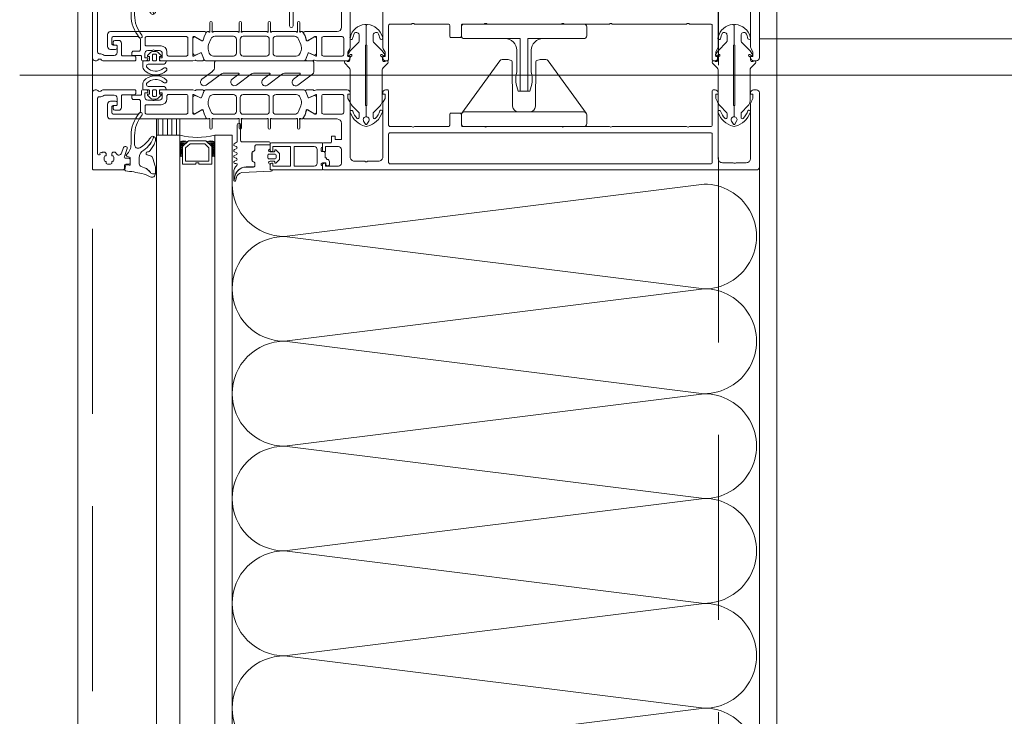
# Model space of a CAD drawing. Header units: millimetres. Extents: x 144573 to 336993, y 74252 to 247042.
# Tile 42 of 256: x 146702 to 147040, y 181660 to 181899. Entities that reach past the tile are written whole.
import ezdxf

# ---------------------------------------------------------------- set-up
doc = ezdxf.new("R2010")
doc.units = ezdxf.units.MM
doc.linetypes.add('ČÁRKOVANÁ', pattern=[19.05, 12.7, -6.35])
doc.layers.add('FASÁDA DETAILNÍ', color=255, linetype='Continuous', lineweight=0)
doc.layers.add('NOVA', color=255, linetype='Continuous', lineweight=0)

# ---------------------------------------------------------------- blocks, each defined once
blk = doc.blocks.new('244748_a')
blk.add_lwpolyline([(8.32, -1.69, 0.082248), (6.34, -0.9, -1.09695), (6.94, -0.1, -0.315353), (11.26, -5.15, -0.480529), (10.87, -5.64), (4.27, -5.64), (4.08, -5.45), (-16.53, -5.45), (-16.72, -5.64), (-20.43, -5.64, 0.574019), (-21.93, -4.78), (-22.99, -5.4, 0.524827), (-22.99, -5.9), (-21.93, -6.52, 0.574021), (-20.43, -5.66), (-16.72, -5.66), (-16.53, -5.85), (4.08, -5.85), (4.27, -5.66), (10.87, -5.66, -0.480529), (11.26, -6.15, -0.326229), (6.88, -11.09, -1.09695), (6.28, -10.3, 0.081457), (8.32, -9.61, 0.599203), (7.48, -8.05), (5.52, -8.05, 0.198965), (5.17, -8.2), (2.22, -11.15), (0.93, -12.01, -0.738038), (0.51, -11.62), (0.87, -11, 1), (0.35, -10.7), (0, -11.3), (-0.98, -11.3, 0.619205), (-1.45, -12.06), (-1.28, -12.43, -0.808139), (-2.04, -13.04), (-3.63, -11.44, 0.198906), (-4.34, -11.15), (-14.99, -11.15, -0.198936), (-16.76, -10.42), (-18.98, -8.2, 0.198942), (-19.33, -8.05), (-20.67, -8.05, 0.500217), (-21.09, -8.73, 0.122037), (-18.5, -10.27, -1.093735), (-19.1, -11.07, -0.240768), (-23.7, -6.07, -0.106226), (-23.7, -5.23, -0.256232), (-19, -0.13, -1.093735), (-18.4, -0.92, 0.116856), (-21.09, -2.57, 0.500217), (-20.67, -3.25), (-19.33, -3.25, 0.198942), (-18.98, -3.1), (-16.75, -0.88, -0.198936), (-14.99, -0.15), (-4.34, -0.15, 0.198907), (-3.63, 0.14), (-2.04, 1.74, -0.808139), (-1.28, 1.13), (-1.45, 0.76, 0.619205), (-0.98, 0), (0, 0), (0.35, -0.6, 1), (0.87, -0.3), (0.51, 0.32, -0.738038), (0.93, 0.71), (2.22, -0.15), (5.17, -3.1, 0.198965), (5.52, -3.25), (7.48, -3.25, 0.599203)], format="xyb", close=True)
blk = doc.blocks.new('236134_0100_s_v')
for points in [[(22.8, -23), (22.8, -5), (42, -5, 0.414214), (43, -4), (43, -1, 0.414214), (42, 0), (1, 0, 0.414214), (0, -1), (0, -4, 0.414214), (1, -5), (20.2, -5), (20.2, -23)], [(15, -5, -0.414214), (19, -9), (19, -16.57, 0.165764), (19.53, -23), (23.47, -23, 0.165764), (24, -16.57), (24, -9, -0.414214), (28, -5)]]:
    blk.add_lwpolyline(points, format="xyb")
blk = doc.blocks.new('236134_0200_s_v')
for points in [[(19.58, 5, -0.41166), (17.58, 6.98), (17.45, 22.25, 0.344217), (17.07, 22.73), (16, 23), (14, 23, 0.240828), (13.19, 22.59), (0.19, 4.59)], [(23.42, 5, 0.41166), (25.42, 6.98), (25.55, 22.25, -0.344217), (25.93, 22.73), (27, 23), (29, 23, -0.240828), (29.81, 22.59), (42.81, 4.59)]]:
    blk.add_lwpolyline(points, format="xyb")
blk.add_lwpolyline([(42, 5), (1, 5, 0.414214), (0, 4), (0, 1, 0.414214), (1, 0), (42, 0, 0.414214), (43, 1), (43, 4, 0.414214)], format="xyb", close=True)
blk = doc.blocks.new('284336')
for points in [[(-0.7, -9.6), (-10, -9.6, 0.414511), (-10.51, -10.11), (-10.51, -15.51, -1), (-11.69, -15.51), (-11.69, -9.6), (-12.69, -8.95, -0.668884), (-12.6, -8.23), (-11.99, -8.01, 0.766384), (-11.99, -7.21), (-12.6, -6.99, -0.76831), (-12.6, -6.23), (-11.99, -6.01, 0.766384), (-11.99, -5.21), (-12.6, -4.99, -0.76831), (-12.6, -4.23), (-11.99, -4.01, 0.766384), (-11.99, -3.21), (-12.6, -2.99, -0.877523), (-12.5, -2.22), (-12.1, -2.22, 0.698129), (-11.83, -1.5, -0.220231), (-12.89, 0.78), (-12.89, 3.45, -0.157143), (-12.82, 3.68), (-12.69, 3.42, -0.067482), (-12.48, 2.53, 0.393136), (-8.66, -1.02), (-6.1, -1.02, -0.414214), (-5.61, -1.51), (-5.61, -2.22, -0.267949), (-5.85, -2.65), (-6.35, -2.93, 0.267949), (-6.61, -3.38), (-6.61, -5.84, 0.267949), (-6.35, -6.29), (-5.85, -6.57, -0.267949), (-5.61, -7), (-5.61, -8.11, 0.414215), (-5.1, -8.62), (-0.41, -8.62), (-0.41, -9.31, -0.414212), (-0.7, -9.6)], [(-0.41, 0), (-0.41, -2, 0.990243), (-0.4, -3.02), (0.9, -3.02, 0.414214), (1.21, -2.71), (1.21, -2.61, -0.668123), (1.71, -2.4), (2.75, -3.45, -0.199004), (2.89, -3.79), (2.89, -5.43, -0.199038), (2.75, -5.77), (1.71, -6.82, -0.668191), (1.21, -6.61), (1.21, -6.51, 0.414214), (0.9, -6.2), (-0.4, -6.2, 0.990269), (-0.41, -7.22), (-0.41, -8.6), (-5.1, -8.6, -0.414215), (-5.59, -8.11), (-5.59, -7, 0.267949), (-5.84, -6.56), (-6.34, -6.27, -0.267949), (-6.59, -5.84), (-6.59, -3.38, -0.267949), (-6.34, -2.95), (-5.84, -2.66, 0.267949), (-5.59, -2.22), (-5.59, -1.51, 0.414214), (-6.1, -1), (-8.66, -1, -0.393156), (-12.46, 2.53, 0.067572), (-12.67, 3.43), (-12.8, 3.7, -0.637545), (-12.12, 3.53), (-11.92, 2.53, 0.344315), (-10.06, 0.91), (0, 0.38, -0.406913), (0.39, 0), (-0.41, 0)], [(1.7, -4.31, 0.414235), (1.2, -3.81), (-0.7, -3.81, 0.414214), (-1.2, -4.31), (-1.2, -4.91, 0.414214), (-0.7, -5.41), (1.2, -5.41, 0.414235), (1.7, -4.91), (1.7, -4.31)]]:
    blk.add_lwpolyline(points, format="xyb", close=True)
blk = doc.blocks.new('nesystémový nástavec 18')
for p, q in [((-18, 6.8), (-18, 8.8)), ((-17.5, 9.3), (-15.36, 9.3)), ((-11, 8), (-17, 8)), ((-17, 8), (-17, 6.3)), ((-15.36, 9.3), (0, 9.3)), ((-11, 1.3), (-11, 8)), ((-2.8, 8), (-9.7, 8)), ((-9.7, 1.3), (-9.7, 8)), ((-1.8, 2.3), (-1.8, 7)), ((-0.5, 7.3), (-0.5, 6.8)), ((0, 9.3), (0, 7.8)), ((-17, 6.3), (-17.5, 6.3)), ((0, 6.3), (0.55, 6.3)), ((0.55, 6.3), (0.95, 5.9)), ((0.95, 5.9), (0.95, 4.8)), ((0.95, 4.8), (0.95, 4.14)), ((0.95, 4.14), (1.2, 4.14)), ((1.4, 3.94), (1.4, 3.84)), ((1.6, 3.64), (1.6, 3.64)), ((-18, 0.5), (-18, 1.8)), ((-17.5, 2.3), (-17, 2.3)), ((-1.8, 0), (-17.5, 0)), ((-17, 2.3), (-17, 1.3)), ((-17, 1.3), (-11, 1.3)), ((-9.7, 1.3), (-2.8, 1.3)), ((0, 0), (-1.8, 0)), ((-0.4, 2.23), (-0.5, 2.04)), ((-0.5, 2.04), (-0.5, 2)), ((1.2, 2.44), (0, 2.44)), ((0, 1.5), (0, 0)), ((1.2, 1.85), (1.2, 2.44)), ((1.8, 1.37), (1.7, 1.35)), ((2.25, 1.63), (1.8, 1.37)), ((2.4, 2.84), (2.4, 1.89))]:
    blk.add_line(p, q)
for centre, radius, start, end in [((-17.5, 8.8), 0.5, 90, 180), ((-17.5, 6.8), 0.5, 180.0012, 269.9988), ((-15.36, 9.8), 0.5, 270, 270.084), ((-2.8, 7), 1, 0, 90), ((0, 7.3), 0.5, 89.9955, 180.0071), ((0, 6.8), 0.5, 179.9949, 270.006), ((0.75, 4.8), 0.2, 359.9656, 0.0344), ((1.2, 3.94), 0.2, 359.9707, 90.0249), ((1.6, 3.84), 0.2, 179.9737, 270.035), ((1.6, 2.84), 0.8, 0.0065, 89.9919), ((-17.5, 1.8), 0.5, 89.999, 180.0002), ((-17.5, 0.5), 0.5, 180, 270), ((-2.8, 2.3), 1, 270, 0), ((0, 2), 0.5, 179.9716, 270.0327), ((0, 1.94), 0.5, 89.9975, 144.0007), ((1.7, 1.85), 0.5, 179.9991, 270), ((2.1, 1.89), 0.3, 299.9815, 0.0183)]:
    blk.add_arc(centre, radius, start, end)
blk = doc.blocks.new('433270')
blk.add_lwpolyline([(1, 0, 0.414364), (0, -1), (0, -1.4, 0.255924), (0.23, -1.83, -0.547723), (0.23, -3.17, 0.255924), (0, -3.6), (0, -14.6, 0.414214), (0.3, -14.9), (1.2, -14.9, 0.414214), (1.7, -14.4), (1.7, -10.3, -0.414214), (2, -10), (6, -10, 0.414248), (7, -9), (7, -7.7, 0.414179), (6.5, -7.2), (5.7, -7.2, 0.414232), (5.4, -7.5), (5.4, -8.2, -0.414198), (5.1, -8.5), (2.8, -8.5, -0.414204), (1.8, -7.5), (1.8, -4.49, -0.147432), (1.97, -3.94, 0.147461), (2.4, -2.5), (2.4, -2.3, -0.414214), (2.9, -1.8), (21.87, -1.8, -0.668178), (22.22, -2.65), (22.16, -2.72, 1), (21.59, -3.29), (21.52, -3.35, 0.198912), (21.38, -3.71), (21.38, -4.05, 0.414214), (22.08, -4.75), (22.38, -4.75, 0.576988), (22.64, -4.3, -0.311246), (24.56, -4.3, 0.576988), (24.82, -4.75), (25.3, -4.75, -0.260065), (25.3, -6.65), (24.82, -6.65, 0.576988), (24.56, -7.1, -0.311246), (22.64, -7.1, 0.576988), (22.38, -6.65), (22.08, -6.65, 0.414214), (21.38, -7.35), (21.38, -7.61, 0.267949), (21.63, -8.04), (21.89, -8.2, -0.637047), (21.73, -10), (19.83, -10.7, 0.315299), (19.5, -11.17), (19.5, -11.49, 0.520567), (20.17, -11.96), (22.83, -10.99, -0.520567), (23.5, -11.46), (23.5, -12.5, 0.414062), (24, -13), (25, -13, 0.414186), (25.5, -12.5), (25.5, -11.5, -0.414182), (26, -11), (27, -11, 0.414214), (27.5, -10.5), (27.5, -0.5, 0.414214), (27, 0), (1, 0)], format="xyb", close=True)
blk = doc.blocks.new('284325')
for points in [[(0.84, -5.23, -0.560316), (0.94, -4.73), (1.94, -4.36, 0.3153), (2.14, -4.08), (2.14, -1.89, 0.451558), (1.8, -1.59), (0.9, -1.7, -0.399586), (0.57, -1.46), (0.3, -0.07, -0.415977), (0.53, 0.29, 0.024107), (6.15, 1.24, 0.076636), (8.99, 2.34, -0.577615), (10.79, 1.3), (10.02, 1.37, 0.283171), (9.08, 0.9, -0.168429), (7.07, -0.74), (5.9, -1.16, 0.315302), (5.24, -2.1), (5.24, -4.21, 0.269719), (6.76, -6.82, -0.194797), (10.18, -11.53, -0.342663), (9.17, -11.17, 0.119207), (5.43, -7.59, 0.578571), (3.63, -8.62), (3.63, -11.77, 0.176415), (6.16, -18.72, -1), (5.24, -19.49, -0.176415), (2.43, -11.77), (2.43, -8.89, 0.208286), (0.84, -5.23)], [(8.95, -6.65), (10.32, -8.78, -0.134555), (10.79, -10.63, -0.339795), (10.19, -11.53, 0.194788), (6.76, -6.81, -0.269736), (5.25, -4.21), (5.25, -2.1, -0.315302), (5.9, -1.17), (7.07, -0.74, 0.168429), (9.09, 0.89, -0.283167), (10.01, 1.36), (10.79, 1.29), (10.79, -0.74, -0.070852), (10.71, -1.3), (9.95, -3.93, -0.241839), (9.08, -4.83), (7.93, -5.22, 0.836024), (8.08, -6.19), (8.11, -6.19, -0.255349), (8.95, -6.65)]]:
    blk.add_lwpolyline(points, format="xyb", close=True)
blk = doc.blocks.new('*U1335')
for points in [[(0, 0, 0.414243), (0.1, 0.1), (0, 0.9, -1.0001), (0.2, 0.9), (0.1, 0.1, 0.414228), (0.2, 0, 0.414228)], [(0.2, 0, 0.414243), (0.3, 0.1), (0.2, 0.9, -1.0001), (0.4, 0.9), (0.3, 0.1, 0.414228), (0.4, 0, 0.414228)], [(0.4, 0, 0.414243), (0.5, 0.1), (0.4, 0.9, -1.0001), (0.6, 0.9), (0.5, 0.1, 0.414228), (0.6, 0, 0.414228)], [(0.6, 0, 0.414243), (0.7, 0.1), (0.6, 0.9, -1.0001), (0.8, 0.9), (0.7, 0.1, 0.414228), (0.8, 0, 0.414228)], [(0.8, 0, 0.414243), (0.9, 0.1), (0.8, 0.9, -1.0001), (1, 0.9), (0.9, 0.1, 0.414228), (1, 0, 0.414228)], [(1, 0, 0.414243), (1.1, 0.1), (1, 0.9, -1.0001), (1.2, 0.9), (1.1, 0.1, 0.414228), (1.2, 0, 0.414228)], [(1.2, 0, 0.414243), (1.3, 0.1), (1.2, 0.9, -1.0001), (1.4, 0.9), (1.3, 0.1, 0.414228), (1.4, 0, 0.414228)], [(1.4, 0, 0.414243), (1.5, 0.1), (1.4, 0.9, -1.0001), (1.6, 0.9), (1.5, 0.1, 0.414228), (1.6, 0, 0.414228)], [(1.6, 0, 0.414243), (1.7, 0.1), (1.6, 0.9, -1.0001), (1.8, 0.9), (1.7, 0.1, 0.414228), (1.8, 0, 0.414228)], [(1.8, 0, 0.414243), (1.9, 0.1), (1.8001, 0.9, -1.0001), (2, 0.9), (1.9001, 0.1, 0.414228), (2, 0, 0.414228)]]:
    blk.add_lwpolyline(points, format="xyb")
blk = doc.blocks.new('288126')
for points in [[(-16.5, 0), (16.5, 0)], [(-17, -2.08), (-17, -0.5)], [(17, -0.5), (17, -3.8)], [(-21.36, -6.34), (-17.8, -3.69)], [(-14.71, -4.5), (-19.87, -8.34)], [(-8.83, -4.3), (-14.11, -4.3)], [(-10.96, -6.34), (-8.71, -4.66)], [(-4.31, -4.5), (-9.47, -8.34)], [(1.81, -4.3), (-3.71, -4.3)], [(-0.35, -6.36), (1.93, -4.66)], [(6.33, -4.5), (1.14, -8.37)], [(12.21, -4.3), (6.93, -4.3)], [(10.05, -6.36), (12.33, -4.66)], [(16.6, -4.6), (11.54, -8.37)]]:
    blk.add_lwpolyline(points)
for centre, radius, start, end in [((16.5, -0.5), 0.5, 0, 90), ((-16.5, -0.5), 0.5, 90, 180), ((-20.61, -7.34), 1.25, 126.7059, 306.7059), ((-10.21, -7.34), 1.25, 126.7059, 306.7059), ((0.4, -7.37), 1.25, 126.7059, 306.7059), ((10.8, -7.37), 1.25, 126.7059, 306.7059), ((16, -3.8), 1, 306.7059, 0)]:
    blk.add_arc(centre, radius, start, end)
at = {"extrusion": (0, 0, -1)}
for centre, radius, start, end in [((19, -2.08), 2, 180, 233.2941), ((14.11, -5.3), 1, 53.2941, 90), ((8.83, -4.5), 0.2, 90, 233.2941), ((3.71, -5.3), 1, 53.2941, 90), ((-1.81, -4.5), 0.2, 90, 233.2941), ((-6.93, -5.3), 1, 53.2941, 90), ((-12.21, -4.5), 0.2, 90, 233.2941)]:
    blk.add_arc(centre, radius, start, end, dxfattribs=at)
blk = doc.blocks.new('246426')
for points in [[(-1.84, 0.64), (-2.86, -0.38, 0.198926), (-3.15, -1.09), (-3.15, -2.31, 0.198926), (-2.86, -3.02), (-1.84, -4.04, 0.637051), (-1.5, -3.92), (-1.45, -3.4), (-0.3, -3.4, -0.41484), (0, -3.7), (0, -5.19, 0.414232), (0.5, -5.69), (2.14, -5.69, 0.071862), (2.2, -5.68, 0.157876), (3.73, -4.64, 0.360336), (3.48, 2.39, 0.964062), (2.54, 1.48, -0.403385), (2.25, -4.34, -0.190964), (2.11, -4.39), (1.7, -4.39, -0.414214), (1.2, -3.89), (1.2, 1.31, 0.414201), (0.2, 2.31), (0, 2.31), (0, 0.3, -0.414214), (-0.3, 0), (-1.45, 0), (-1.5, 0.52, 0.637051), (-1.84, 0.64)], [(-2.25, -1.4, -0.414214), (-1.85, -1), (-0.4, -1, -0.414214), (0, -1.4), (0, -2, -0.414214), (-0.4, -2.4), (-1.85, -2.4, -0.414214), (-2.25, -2), (-2.25, -1.4)]]:
    blk.add_lwpolyline(points, format="xyb", close=True)

msp = doc.modelspace()

# ---------------------------------------------------------------- hatches: boundary and pattern name
at = {"layer": 'FASÁDA DETAILNÍ'}
h = msp.add_hatch(dxfattribs=at)
h.set_pattern_fill('ANSI31', color=256, scale=0.5, angle=585)
h.set_pattern_definition([(270, (214136.837, 171545.3374), (1.5875, -8e-16), [])])
h.paths.add_polyline_path([(146756.48, 181859.759), (146756.48, 181865.259), (146748.48, 181865.259), (146748.48, 181859.759)])

# ---------------------------------------------------------------- linework, layer by layer
for p, q in [((146701.534, 181880.259), (147069.771, 181880.259)), ((146748.48, 181450.759), (146748.48, 181859.759)), ((146748.48, 181859.759), (146756.48, 181859.759)), ((146756.48, 181859.759), (146756.48, 181450.759)), ((146768.48, 181450.759), (146768.48, 181859.759)), ((146774.48, 181859.759), (146768.48, 181859.759)), ((146774.48, 181859.759), (146774.48, 181450.759))]:
    msp.add_line(p, q, dxfattribs=at)
for points in [[(173301.48, 174615.259), (146721.48, 174615.259), (146721.48, 198295.259), (173301.48, 198295.259)], [(173061.48, 174855.259), (146961.48, 174855.259), (146961.48, 198055.259), (173061.48, 198055.259)], [(146748.48, 181859.759), (146748.48, 181865.259), (146756.48, 181865.259), (146756.48, 181859.759)], [(146767.48, 181849.759), (146767.48, 181855.759), (146765.48, 181857.759), (146759.48, 181857.759), (146757.48, 181855.759), (146757.48, 181849.759), (146761.98, 181849.759), (146761.98, 181850.259), (146762.98, 181850.259), (146762.98, 181849.759)], [(146758.48, 181850.759), (146766.48, 181850.759), (146766.48, 181855.344), (146765.066, 181856.759), (146760.033, 181856.759), (146758.48, 181855.344)]]:
    msp.add_lwpolyline(points, close=True, dxfattribs=at)
at = {"layer": 'FASÁDA DETAILNÍ', "linetype": 'ČÁRKOVANÁ', "ltscale": 5}
for points in [[(173296.48, 174620.259), (146726.48, 174620.259), (146726.48, 198290.259), (173296.48, 198290.259)], [(173081.48, 174835.259), (146941.48, 174835.259), (146941.48, 198075.259), (173081.48, 198075.259)]]:
    msp.add_lwpolyline(points, close=True, dxfattribs=at)
at = {"layer": 'FASÁDA DETAILNÍ'}
for points in [[(146952.48, 181908.767), (146952.48, 181889.912, 0.1169365), (146952.614, 181889.412), (146953.28, 181888.259), (146953.28, 181886.759), (146952.48, 181886.759), (146952.48, 181886.259, 0.4142136), (146953.48, 181885.259), (146954.48, 181885.259, 0.4142136), (146955.48, 181886.259), (146955.48, 181911.759, 0.4142135)], [(146811.98, 181902.059), (146811.98, 181896.76, -0.4141667), (146810.48, 181895.26), (146803.482, 181895.259), (146799.382, 181895.259, 0.5773503), (146799.036, 181894.659), (146799.534, 181893.796), (146799.962, 181892.304, 0.4887011), (146800.401, 181892.127), (146802.867, 181893.559), (146803.287, 181893.559, -0.4325656), (146803.482, 181893.359), (146803.482, 181887.054, -0.5483974), (146803.201, 181886.868), (146800.817, 181887.937, 0.4253361), (146800.55, 181887.829), (146799.733, 181885.806, 0.5315629), (146800.104, 181885.256), (146802.168, 181885.256, 0.2313061), (146802.405, 181885.372, -0.3061853), (146802.725, 181885.476), (146803.482, 181885.259), (146813.986, 181885.259, 0.4142136), (146814.986, 181886.259), (146814.986, 181886.759), (146814.186, 181886.759), (146814.186, 181888.259), (146814.846, 181889.402, 0.1316504), (146814.98, 181889.902), (146814.98, 181908.267, -0.4142136)], [(146826.18, 181908.267), (146826.18, 181889.902, 0.1316504), (146826.314, 181889.402), (146826.974, 181888.259), (146826.974, 181886.759), (146826.174, 181886.759), (146826.174, 181886.259, 0.4142136), (146827.174, 181885.259), (146827.68, 181885.259, 0.4142136), (146828.18, 181885.759), (146828.18, 181897.359, -0.4142136), (146828.68, 181897.859), (146836.08, 181897.859, -0.3999851), (146837.08, 181897.859), (146848.68, 181897.859, -0.4142136), (146849.18, 181897.359), (146849.18, 181893.759, 0.4142136), (146849.68, 181893.259), (146852.68, 181893.259, 0.4142136), (146853.18, 181893.759), (146853.18, 181897.359, -0.4142136), (146853.68, 181897.859), (146860.98, 181897.859, -0.38324), (146861.98, 181897.859), (146887.48, 181897.859, -0.38324), (146888.48, 181897.859), (146903.98, 181897.859, -0.38324), (146904.98, 181897.859), (146930.48, 181897.859, -0.38324), (146931.48, 181897.859), (146938.78, 181897.859, -0.4142136), (146939.28, 181897.359), (146939.28, 181885.759, 0.4142136), (146939.78, 181885.259), (146940.28, 181885.259, 0.4142136), (146941.28, 181886.259), (146941.28, 181886.759), (146940.48, 181886.759), (146940.48, 181888.259), (146941.146, 181889.412, 0.1169365), (146941.28, 181889.912), (146941.28, 181908.767, -0.4142315)]]:
    msp.add_lwpolyline(points, format="xyb", dxfattribs=at)
for points in [[(146799.141, 181885.259), (146787.23, 181885.258), (146765.319, 181885.259, -0.3058367), (146764.855, 181885.572), (146763.933, 181887.859, 0.4253361), (146763.665, 181887.966), (146762.047, 181887.25, -0.5437525), (146760.99, 181887.934), (146760.99, 181892.839, -0.5781822), (146761.891, 181893.357), (146764.083, 181892.096, 0.4885049), (146764.522, 181892.273), (146764.956, 181893.787), (146765.719, 181895.108, -0.2824777), (146765.995, 181895.258), (146766.44, 181895.258, 1.4470094), (146766.79, 181895.39), (146766.79, 181898.358, -1), (146767.59, 181898.358), (146767.59, 181895.39, 1.4470094), (146767.941, 181895.258), (146776.48, 181895.258, 1.4470094), (146776.83, 181895.39), (146776.83, 181898.358, -1), (146777.63, 181898.358), (146777.63, 181895.39, 1.4470094), (146777.981, 181895.258), (146786.48, 181895.258, 1.4470094), (146786.83, 181895.39), (146786.83, 181898.358, -1), (146787.63, 181898.358), (146787.63, 181895.39, 1.4470094), (146787.981, 181895.258), (146796.52, 181895.258, 1.4470094), (146796.87, 181895.39), (146796.87, 181898.358, -1), (146797.67, 181898.358), (146797.67, 181895.39, 1.4470094), (146798.021, 181895.258), (146798.465, 181895.258, -0.2824777), (146798.741, 181895.108), (146799.504, 181893.787), (146799.938, 181892.273, 0.4885049), (146800.377, 181892.096), (146802.569, 181893.357, -0.5781822), (146803.47, 181892.839), (146803.47, 181887.934, -0.5437525), (146802.413, 181887.25), (146800.795, 181887.966, 0.4253361), (146800.528, 181887.859), (146799.605, 181885.572, -0.3058367), (146799.141, 181885.259)], [(146760.98, 181885.259), (146749.98, 181885.259, -0.4144257), (146749.48, 181885.759), (146749.48, 181886.252), (146750.48, 181886.252), (146750.48, 181887.752, 0.4142136), (146749.48, 181888.752), (146747.98, 181888.752, 0.3999851), (146746.98, 181888.752), (146745.48, 181888.752, 0.4142136), (146744.48, 181887.752), (146744.48, 181886.259), (146745.48, 181886.259), (146745.48, 181885.759, -0.4144559), (146744.98, 181885.259), (146743.68, 181885.26, -0.4139712), (146743.38, 181885.56), (146743.38, 181886.758, 0.4142136), (146743.08, 181887.058), (146740.08, 181887.058), (146740.08, 181888.058, -0.4142136), (146740.58, 181888.558), (146742.48, 181888.558, 0.4142136), (146742.98, 181889.058), (146742.98, 181892.559, 0.4142056), (146741.98, 181893.559), (146733.68, 181893.559, 0.4142063), (146733.18, 181893.059), (146733.18, 181891.159, 0.414219), (146733.68, 181890.659), (146734.48, 181890.659, -0.4142136), (146734.98, 181890.159), (146734.98, 181889.659, -0.4142136), (146734.48, 181889.159), (146732.68, 181889.159, -0.4142136), (146731.68, 181890.159), (146731.68, 181894.259, -0.4142136), (146732.68, 181895.259), (146760.98, 181895.259), (146765.08, 181895.259, -0.5773503), (146765.427, 181894.659), (146764.928, 181893.796), (146764.5, 181892.304, -0.4887011), (146764.061, 181892.127), (146761.596, 181893.559), (146761.175, 181893.559, 0.4325656), (146760.98, 181893.359), (146760.98, 181887.054, 0.5483974), (146761.262, 181886.868), (146763.646, 181887.937, -0.4253361), (146763.913, 181887.829), (146764.729, 181885.806, -0.5315625), (146764.358, 181885.256), (146762.294, 181885.256, -0.2313061), (146762.057, 181885.372, 0.3061853), (146761.738, 181885.476), (146760.98, 181885.259)], [(146758.78, 181893.559), (146745.08, 181893.559, 0.4142136), (146744.58, 181893.059), (146744.58, 181890.852, 0.4142136), (146745.08, 181890.352), (146750.05, 181890.352, -0.4111388), (146752.08, 181888.352), (146752.08, 181887.359, 0.4142136), (146752.58, 181886.859), (146758.78, 181886.859, 0.4142136), (146759.28, 181887.359), (146759.28, 181893.059, 0.4142136), (146758.78, 181893.559)], [(146768.03, 181886.858), (146774.93, 181886.858, 0.4142178), (146775.93, 181887.858), (146775.93, 181892.658, 0.4142178), (146774.93, 181893.658), (146768.568, 181893.658, 0.305619), (146767.177, 181892.72), (146766.399, 181890.796, 0.1764286), (146766.327, 181888.744), (146766.603, 181887.894, 0.3249157), (146768.03, 181886.858)], [(146778.23, 181886.858), (146786.23, 181886.858, 0.4142136), (146787.23, 181887.858), (146787.23, 181892.658, 0.4142136), (146786.23, 181893.658), (146778.23, 181893.658, 0.4142136), (146777.23, 181892.658), (146777.23, 181887.858, 0.4142136), (146778.23, 181886.858)], [(146789.53, 181886.858), (146796.43, 181886.858, 0.3249157), (146797.857, 181887.894), (146798.133, 181888.744, 0.1764286), (146798.061, 181890.796), (146797.283, 181892.72, 0.305619), (146795.892, 181893.658), (146789.53, 181893.658, 0.4142178), (146788.53, 181892.658), (146788.53, 181887.858, 0.4142178), (146789.53, 181886.858)], [(146812.78, 181887.359, -0.4142136), (146812.28, 181886.859), (146805.78, 181886.859, -0.4142136), (146805.28, 181887.359), (146805.28, 181893.059, -0.4142136), (146805.78, 181893.559), (146812.28, 181893.559, -0.4142136), (146812.78, 181893.059), (146812.78, 181887.359)], [(146760.98, 181875.259), (146749.98, 181875.259, 0.4144257), (146749.48, 181874.759), (146749.48, 181874.265), (146750.48, 181874.265), (146750.48, 181872.765, -0.4142136), (146749.48, 181871.765), (146747.98, 181871.765, -0.3999851), (146746.98, 181871.765), (146745.48, 181871.765, -0.4142136), (146744.48, 181872.765), (146744.48, 181874.259), (146745.48, 181874.259), (146745.48, 181874.759, 0.4144559), (146744.98, 181875.259), (146743.68, 181875.257, 0.4139712), (146743.38, 181874.957), (146743.38, 181873.759, -0.4142136), (146743.08, 181873.459), (146740.08, 181873.459), (146740.08, 181872.459, 0.4142136), (146740.58, 181871.959), (146742.48, 181871.959, -0.4142136), (146742.98, 181871.459), (146742.98, 181867.959, -0.4142056), (146741.98, 181866.959), (146733.68, 181866.959, -0.4142063), (146733.18, 181867.459), (146733.18, 181869.359, -0.414219), (146733.68, 181869.859), (146734.48, 181869.859, 0.4142136), (146734.98, 181870.359), (146734.98, 181870.859, 0.4142136), (146734.48, 181871.359), (146732.68, 181871.359, 0.4142136), (146731.68, 181870.359), (146731.68, 181866.259, 0.4142136), (146732.68, 181865.259), (146760.98, 181865.259), (146765.08, 181865.258, 0.5773503), (146765.427, 181865.858), (146764.928, 181866.722), (146764.5, 181868.214, 0.4887011), (146764.061, 181868.39), (146761.596, 181866.959), (146761.175, 181866.959, -0.4325656), (146760.98, 181867.159), (146760.98, 181873.463, -0.5483974), (146761.262, 181873.649), (146763.646, 181872.58, 0.4253361), (146763.913, 181872.688), (146764.729, 181874.711, 0.5315625), (146764.358, 181875.261), (146762.294, 181875.261, 0.2313061), (146762.057, 181875.145, -0.3061853), (146761.738, 181875.041), (146760.98, 181875.259)], [(146799.141, 181875.259), (146787.23, 181875.259), (146765.319, 181875.259, 0.3058367), (146764.855, 181874.946), (146763.933, 181872.659, -0.4253361), (146763.665, 181872.551), (146762.047, 181873.267, 0.5437525), (146760.99, 181872.583), (146760.99, 181867.679, 0.5781822), (146761.891, 181867.16), (146764.083, 181868.421, -0.4885049), (146764.522, 181868.244), (146764.956, 181866.73), (146765.719, 181865.409, 0.2824777), (146765.995, 181865.259), (146766.44, 181865.259, -1.4470094), (146766.79, 181865.127), (146766.79, 181862.159, 1), (146767.59, 181862.159), (146767.59, 181865.127, -1.4470094), (146767.941, 181865.26), (146776.48, 181865.259, -1.4470094), (146776.83, 181865.127), (146776.83, 181862.159, 1), (146777.63, 181862.159), (146777.63, 181865.127, -1.4470094), (146777.981, 181865.26), (146786.48, 181865.259, -1.4470094), (146786.83, 181865.127), (146786.83, 181862.159, 1), (146787.63, 181862.159), (146787.63, 181865.127, -1.4470094), (146787.981, 181865.26), (146796.52, 181865.259, -1.4470094), (146796.87, 181865.127), (146796.87, 181862.159, 1), (146797.67, 181862.159), (146797.67, 181865.127, -1.4470094), (146798.021, 181865.26), (146798.465, 181865.259, 0.2824777), (146798.741, 181865.409), (146799.504, 181866.73), (146799.938, 181868.244, -0.4885049), (146800.377, 181868.421), (146802.569, 181867.16, 0.5781822), (146803.47, 181867.679), (146803.47, 181872.583, 0.5437525), (146802.413, 181873.267), (146800.795, 181872.551, -0.4253361), (146800.528, 181872.659), (146799.605, 181874.946, 0.3058367), (146799.141, 181875.259)], [(146954.48, 181847.759), (146805.98, 181847.759, -0.4142136), (146805.48, 181848.259), (146805.48, 181849.559, -0.4142197), (146805.98, 181850.059), (146806.48, 181850.059), (146806.48, 181849.059), (146810.98, 181849.059, 0.4142136), (146811.98, 181850.059), (146811.98, 181854.759, 0.4142136), (146810.98, 181855.759), (146806.48, 181855.759), (146806.48, 181854.059), (146805.98, 181854.059, -0.4142012), (146805.48, 181854.559), (146805.48, 181856.559, -0.4142136), (146805.98, 181857.059), (146808.123, 181857.059, 0.4142136), (146808.623, 181857.559), (146808.623, 181859.359), (146809.874, 181859.359), (146809.874, 181858.159), (146811.68, 181858.159, 0.4142136), (146811.98, 181858.459), (146811.98, 181863.757, 0.4141667), (146810.48, 181865.257), (146803.482, 181865.259), (146799.382, 181865.258, -0.5773503), (146799.036, 181865.858), (146799.534, 181866.722), (146799.962, 181868.214, -0.4887011), (146800.401, 181868.39), (146802.867, 181866.959), (146803.287, 181866.959, 0.4325656), (146803.482, 181867.159), (146803.482, 181873.463, 0.5483974), (146803.201, 181873.649), (146800.817, 181872.58, -0.4253361), (146800.55, 181872.688), (146799.733, 181874.711, -0.5315629), (146800.104, 181875.261), (146802.168, 181875.261, -0.2313061), (146802.405, 181875.145, 0.3061853), (146802.725, 181875.041), (146803.482, 181875.259), (146813.986, 181875.259, -0.4142136), (146814.986, 181874.259), (146814.986, 181873.759), (146814.186, 181873.759), (146814.186, 181872.259), (146814.846, 181871.115, -0.1316504), (146814.98, 181870.615), (146814.98, 181852.25, 0.4142136), (146816.48, 181850.75), (146819.981, 181850.75, 0.3999851), (146820.981, 181850.75), (146824.68, 181850.75, 0.4142136), (146826.18, 181852.25), (146826.18, 181870.615, -0.1316504), (146826.314, 181871.115), (146826.974, 181872.259), (146826.974, 181873.759), (146826.174, 181873.759), (146826.174, 181874.259, -0.4142136), (146827.174, 181875.259), (146827.68, 181875.259, -0.4142136), (146828.18, 181874.759), (146828.18, 181863.159, 0.4142136), (146828.68, 181862.659), (146836.08, 181862.659, 0.3999851), (146837.08, 181862.659), (146848.68, 181862.659, 0.4142136), (146849.18, 181863.159), (146849.18, 181866.759, -0.4142136), (146849.68, 181867.259), (146852.68, 181867.259, -0.4142136), (146853.18, 181866.759), (146853.18, 181863.159, 0.4142136), (146853.68, 181862.659), (146860.98, 181862.659, 0.38324), (146861.98, 181862.659), (146887.48, 181862.659, 0.38324), (146888.48, 181862.659), (146903.98, 181862.659, 0.38324), (146904.98, 181862.659), (146930.48, 181862.659, 0.38324), (146931.48, 181862.659), (146938.78, 181862.659, 0.4142136), (146939.28, 181863.159), (146939.28, 181874.759, -0.4142136), (146939.78, 181875.259), (146940.28, 181875.259, -0.4142136), (146941.28, 181874.259), (146941.28, 181873.759), (146940.48, 181873.759), (146940.48, 181872.259), (146941.146, 181871.105, -0.1169365), (146941.28, 181870.605), (146941.28, 181851.75, 0.4142315), (146942.78, 181850.25), (146946.49, 181850.25, 0.3999851), (146947.49, 181850.25), (146950.98, 181850.25, 0.4142315), (146952.48, 181851.75), (146952.48, 181870.605, -0.1169365), (146952.614, 181871.105), (146953.28, 181872.259), (146953.28, 181873.759), (146952.48, 181873.759), (146952.48, 181874.259, -0.4142136), (146953.48, 181875.259), (146954.48, 181875.259, -0.4142136), (146955.48, 181874.259), (146955.48, 181848.759, -0.4142135), (146954.48, 181847.759)], [(146758.78, 181866.959), (146745.08, 181866.959, -0.4142136), (146744.58, 181867.459), (146744.58, 181869.665, -0.4142136), (146745.08, 181870.165), (146750.05, 181870.165, 0.4111388), (146752.08, 181872.165), (146752.08, 181873.159, -0.4142136), (146752.58, 181873.659), (146758.78, 181873.659, -0.4142136), (146759.28, 181873.159), (146759.28, 181867.459, -0.4142136), (146758.78, 181866.959)], [(146768.03, 181873.66), (146774.93, 181873.66, -0.4142178), (146775.93, 181872.66), (146775.93, 181867.859, -0.4142178), (146774.93, 181866.859), (146768.568, 181866.859, -0.305619), (146767.177, 181867.797), (146766.399, 181869.721, -0.1764286), (146766.327, 181871.773), (146766.603, 181872.623, -0.3249157), (146768.03, 181873.66)], [(146778.23, 181873.66), (146786.23, 181873.66, -0.4142136), (146787.23, 181872.66), (146787.23, 181867.859, -0.4142136), (146786.23, 181866.859), (146778.23, 181866.859, -0.4142136), (146777.23, 181867.859), (146777.23, 181872.66, -0.4142136), (146778.23, 181873.66)], [(146789.53, 181873.66), (146796.43, 181873.66, -0.3249157), (146797.857, 181872.623), (146798.133, 181871.773, -0.1764286), (146798.061, 181869.721), (146797.283, 181867.797, -0.305619), (146795.892, 181866.859), (146789.53, 181866.859, -0.4142178), (146788.53, 181867.859), (146788.53, 181872.66, -0.4142178), (146789.53, 181873.66)], [(146812.78, 181873.158, 0.4142136), (146812.28, 181873.658), (146805.78, 181873.658, 0.4142136), (146805.28, 181873.158), (146805.28, 181867.458, 0.4142136), (146805.78, 181866.958), (146812.28, 181866.958, 0.4142136), (146812.78, 181867.458), (146812.78, 181873.158)], [(146828.68, 181849.859), (146938.78, 181849.859, 0.4142136), (146939.28, 181850.359), (146939.28, 181860.059, 0.4142136), (146938.78, 181860.559), (146828.68, 181860.559, 0.4142136), (146828.18, 181860.059), (146828.18, 181850.359, 0.4142136), (146828.68, 181849.859)]]:
    msp.add_lwpolyline(points, format="xyb", close=True, dxfattribs=at)
msp.add_lwpolyline([(146955.48, 181461.759), (146955.48, 181848.759)], dxfattribs=at)
for centre, radius, start, end in [((146762.48, 181881.65), 22.699, 254.67278, 285.32722), ((146757.832, 181854.208), 3.546, 67.29382, 112.40905), ((146757.718, 181854.575), 2.897, 65.30667, 115.29515), ((146757.549, 181854.923), 2.248, 61.52734, 118.40281), ((146767.128, 181854.208), 3.546, 67.59095, 112.70618), ((146767.242, 181854.575), 2.897, 64.70485, 114.69333), ((146767.411, 181854.923), 2.248, 61.59719, 118.47266), ((146757.405, 181855.168), 1.712, 57.29495, 122.68565), ((146757.266, 181855.328), 1.263, 51.96563, 128.49956), ((146757.118, 181855.418), 0.879, 43.99491, 136.49644), ((146756.98, 181855.406), 0.596, 33.03656, 146.96344), ((146756.98, 181855.113), 0.596, 33.03656, 146.96344), ((146756.98, 181854.821), 0.596, 33.03656, 146.96344), ((146756.98, 181854.528), 0.596, 33.03656, 146.96344), ((146756.98, 181854.236), 0.596, 33.03656, 146.96344), ((146756.98, 181853.943), 0.596, 33.03656, 146.96344), ((146756.98, 181853.651), 0.596, 33.03656, 146.96344), ((146756.98, 181853.358), 0.596, 33.03656, 146.96344), ((146756.98, 181853.066), 0.596, 33.03656, 146.96344), ((146767.555, 181855.168), 1.712, 57.31435, 122.70505), ((146767.694, 181855.328), 1.263, 51.50044, 128.03437), ((146767.842, 181855.418), 0.879, 43.50356, 136.00509), ((146767.98, 181855.406), 0.596, 33.03656, 146.96344), ((146767.98, 181855.113), 0.596, 33.03656, 146.96344), ((146767.98, 181854.821), 0.596, 33.03656, 146.96344), ((146767.98, 181854.528), 0.596, 33.03656, 146.96344), ((146767.98, 181854.236), 0.596, 33.03656, 146.96344), ((146767.98, 181853.943), 0.596, 33.03656, 146.96344), ((146767.98, 181853.651), 0.596, 33.03656, 146.96344), ((146767.98, 181853.358), 0.596, 33.03656, 146.96344), ((146767.98, 181853.066), 0.596, 33.03656, 146.96344), ((146756.98, 181852.773), 0.596, 33.03656, 146.96344), ((146756.98, 181852.481), 0.596, 33.03656, 146.96344), ((146756.98, 181852.188), 0.596, 33.03656, 146.96344), ((146756.98, 181851.896), 0.596, 33.03656, 146.96344), ((146767.98, 181852.773), 0.596, 33.03656, 146.96344), ((146767.98, 181852.481), 0.596, 33.03656, 146.96344), ((146767.98, 181852.188), 0.596, 33.03656, 146.96344), ((146767.98, 181851.896), 0.596, 33.03656, 146.96344)]:
    msp.add_arc(centre, radius, start, end, dxfattribs=at)
at = {"layer": 'NOVA'}
msp.add_line((147261.48, 181892.759), (146955.48, 181892.759), dxfattribs=at)

# ---------------------------------------------------------------- block references
at = {"layer": 'FASÁDA DETAILNÍ'}
for name, p in [('284325', (146737.34, 181912.759)), ('284336', (146805.89, 181912.759)), ('236134_0100_s_v', (146853.18, 181897.859)), ('288126', (146785.47, 181885.258)), ('236134_0200_s_v', (146853.18, 181862.659)), ('nesystémový nástavec 18', (146805.48, 181847.759))]:
    msp.add_blockref(name, p, dxfattribs=at)
for name, p, rotation in [('433270', (146726.48, 181885.258), 90), ('246426', (146749.48, 181885.254), 270)]:
    msp.add_blockref(name, p, dxfattribs=dict(at, rotation=rotation))
at = {"layer": 'FASÁDA DETAILNÍ', "xscale": -1}
for name, p, rotation in [('244748_a', (146826.141, 181886.481), 270), ('244748_a', (146952.441, 181886.481), 270), ('246426', (146749.48, 181875.263), 270), ('433270', (146726.48, 181875.259), 90), ('284325', (146737.34, 181847.759), 180), ('284336', (146787.89, 181847.759), 180)]:
    msp.add_blockref(name, p, dxfattribs=dict(at, rotation=rotation))
at = {"layer": 'FASÁDA DETAILNÍ', "xscale": 179.9999932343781, "yscale": 179.9999932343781, "zscale": 179.9999932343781, "rotation": 270}
msp.add_blockref('*U1335', (146774.48, 181842.932), dxfattribs=at)

doc.saveas('drawing.dxf')
